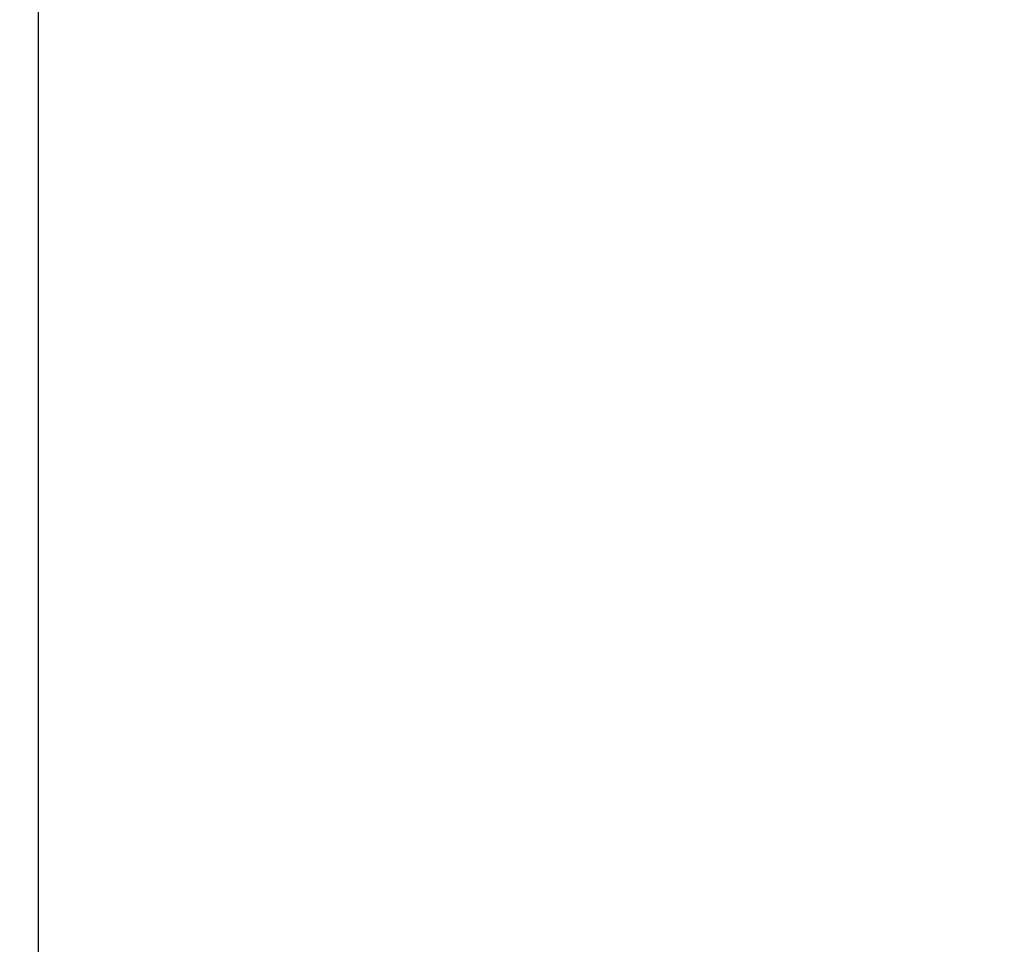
# Model space of a CAD drawing. Header units: millimetres. Extents: x 2605 to 1198744, y 17680 to 73723.
# Tile 50 of 200: x 8483.405 to 8483.706, y 52705.212 to 52705.495. Entities that reach past the tile are written whole.
import ezdxf

# ---------------------------------------------------------------- set-up
doc = ezdxf.new("R2010")
doc.units = ezdxf.units.MM

msp = doc.modelspace()

# ---------------------------------------------------------------- hatches: boundary and pattern name
at = {"lineweight": 13}
h = msp.add_hatch(dxfattribs=at)
h.set_pattern_fill('ANSI33', color=256, scale=50, style=0)
h.set_pattern_definition([(45, (-21381.03, 16915), (-224.5064, 224.5064), []), (45, (-21156.52, 16915), (-224.5064, 224.5064), [158.75, -79.375])])
h.paths.add_polyline_path([(8673.41118, 52689.15536), (8593.41118, 52689.15536), (8593.41118, 52705.15536), (8553.41118, 52705.15536), (8553.41118, 52707.15536), (8713.41118, 52707.15536), (8713.41118, 52705.15536), (8673.41118, 52705.15536)], flags=16)
edge = h.paths.add_edge_path(flags=16)
edge.add_arc((17408.41302, 53223.98242), 5, 0, 360)
edge = h.paths.add_edge_path(flags=16)
edge.add_arc((17408.41302, 53173.98242), 5, 0, 360)
edge = h.paths.add_edge_path()
edge.add_line((8483.41172, 51049.66842), (8782.03524, 51049.66842))
edge.add_line((8782.03524, 51049.66842), (8778.39869, 52658.15536))
edge.add_arc((8775.39869, 52658.15536), 3, -90, 0.00002, ccw=False)
edge.add_line((8775.39869, 52655.15536), (8772.39869, 52655.15536))
edge.add_line((8772.39869, 52655.15536), (8772.39869, 52695.15536))
edge.add_line((8772.39869, 52695.15536), (8832.39869, 52695.15536))
edge.add_line((8832.39869, 52695.15536), (18702.41302, 52692.35747))
edge.add_line((18702.41302, 52692.35747), (18702.41302, 52699.15536))
edge.add_line((18702.41302, 52699.15536), (18802.41302, 52699.15536))
edge.add_line((18802.41302, 52699.15536), (18802.41302, 52914.15536))
edge.add_line((18802.41302, 52914.15536), (18702.41302, 52914.15536))
edge.add_line((18702.41302, 52914.15536), (18702.41302, 52924.15536))
edge.add_line((18702.41302, 52924.15536), (18802.41302, 52924.15536))
edge.add_line((18802.41302, 52924.15536), (18802.41302, 53149.15536))
edge.add_line((18802.41302, 53149.15536), (17508.41302, 53149.15536))
edge.add_line((17508.41302, 53149.15536), (17508.41302, 53249.15536))
edge.add_line((17508.41302, 53249.15536), (17308.41302, 53249.15536))
edge.add_line((17308.41302, 53249.15536), (17308.41302, 53149.15536))
edge.add_line((17308.41302, 53149.15536), (8483.41118, 53034.15536))
edge.add_line((8483.41118, 53034.15536), (8483.41118, 52684.15536))
edge.add_line((8483.41118, 52684.15536), (8483.41172, 51049.66842))
at = {"lineweight": 5}
h = msp.add_hatch(dxfattribs=at)
h.set_pattern_fill('NET3', color=0, scale=10)
h.set_pattern_definition([(0, (-16981.03, 91233.933), (0, 31.75), []), (60, (-16981.03, 91233.933), (-27.496307, 15.875), []), (120, (-16981.03, 91233.933), (-27.496307, -15.875), [])])
h.paths.add_polyline_path([(8443.41118, 51049.66842), (8483.41118, 51049.66842), (8483.41118, 53034.15536), (8443.41118, 53034.15536)])

# ---------------------------------------------------------------- linework, layer by layer
msp.add_line((8483.41118, 52684.15536), (8483.41118, 53034.15536))
msp.add_lwpolyline([(8483.41118, 51049.66842), (8483.41118, 53034.15536), (8443.41118, 53034.15536), (8443.41118, 51049.66842)])

doc.saveas('drawing.dxf')
